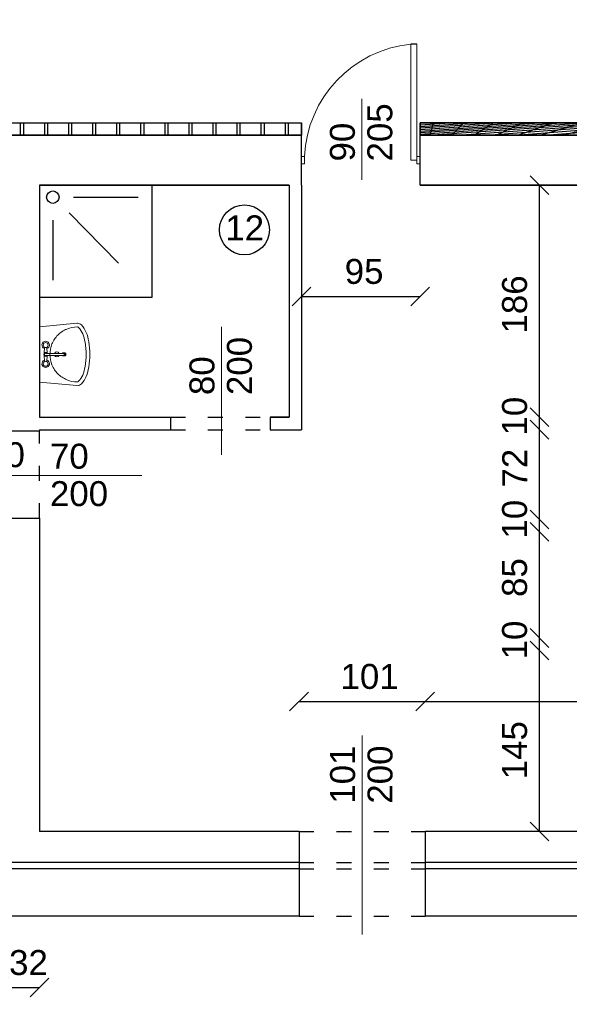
# Model space of a CAD drawing. Header units: millimetres. Extents: x 6814 to 76439, y 4251 to 11598.
# Tile 14 of 30: x 33003 to 33444, y 6493 to 7283. Entities that reach past the tile are written whole.
import ezdxf

# ---------------------------------------------------------------- set-up
doc = ezdxf.new("R2010")
doc.units = ezdxf.units.MM
doc.linetypes.add('ACAD_ISO03W100', pattern=[30, 12, -18])
doc.layers.add('R-TAB', color=1, linetype='Continuous')
doc.layers.add('wuposażenie 0.15', color=140, linetype='Continuous', lineweight=15)
doc.styles.get("Standard").update_dxf_attribs({"font": 'arial.ttf'})
doc.dimstyles.new('ISO-25', dxfattribs={"dimtxt": 2.5, "dimasz": 2.5, "dimexe": 1.25, "dimexo": 0.625, "dimtad": 1, "dimtxsty": 'Standard', "dimcen": 2.5, "dimadec": 0, "dimazin": 0, "dimtfac": 1, "dimtmove": 0, "dimatfit": 3, "dimfxl": 1, "dimarcsym": 0})
pattern_1 = [(45, (-1177824529.633136, -935732770.1530455), (-11.22532015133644, 11.22532015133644), []), (135, (-1177824529.633136, -935732770.1530455), (-11.22532015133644, -11.22532015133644), [])]

# ---------------------------------------------------------------- blocks, each defined once
blk = doc.blocks.new('_Oblique')
at = {"color": 0, "linetype": 'ByBlock', "lineweight": -2}
blk.add_line((-0.5, -0.5), (0.5, 0.5), dxfattribs=at)
blk = doc.blocks.new('*D210')
at = {"color": 0, "lineweight": -2, "transparency": 16777216}
blk.add_line((32986.97398410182, 7608.786841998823), (33018.97398410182, 7608.786841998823), dxfattribs=at)
at = {"layer": 'Defpoints', "color": 0, "transparency": 16777216}
for p in [(33018.97398410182, 7608.786841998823), (32986.97398410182, 7150.132677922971), (33018.97398410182, 7150.132677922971)]:
    blk.add_point(p, dxfattribs=at)
at = {"color": 0, "lineweight": -2, "transparency": 16777216, "xscale": 15, "yscale": 15, "zscale": 15, "rotation": 180}
blk.add_blockref('_Oblique', (32986.97398410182, 7608.786841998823), dxfattribs=at)
at = {"color": 0, "lineweight": -2, "transparency": 16777216, "xscale": 15, "yscale": 15, "zscale": 15}
blk.add_blockref('_Oblique', (33018.97398410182, 7608.786841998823), dxfattribs=at)
at = {"color": 0, "transparency": 16777216, "insert": (33008.84626064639, 7627.930625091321), "char_height": 20, "attachment_point": 5}
blk.add_mtext('32', dxfattribs=at)
blk = doc.blocks.new('*D211')
at = {"color": 0, "lineweight": -2, "transparency": 16777216}
blk.add_line((33018.97398410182, 7608.786841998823), (33218.97398410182, 7608.786841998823), dxfattribs=at)
at = {"layer": 'Defpoints', "color": 0, "transparency": 16777216}
for p in [(33218.97398410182, 7608.786841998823), (33018.97398410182, 7150.132677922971), (33218.97398410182, 7150.132677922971)]:
    blk.add_point(p, dxfattribs=at)
at = {"color": 0, "lineweight": -2, "transparency": 16777216, "xscale": 15, "yscale": 15, "zscale": 15, "rotation": 180}
blk.add_blockref('_Oblique', (33018.97398410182, 7608.786841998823), dxfattribs=at)
at = {"color": 0, "lineweight": -2, "transparency": 16777216, "xscale": 15, "yscale": 15, "zscale": 15}
blk.add_blockref('_Oblique', (33218.97398410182, 7608.786841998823), dxfattribs=at)
at = {"color": 0, "transparency": 16777216, "insert": (33113.59749303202, 7627.930625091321), "char_height": 20, "attachment_point": 5}
blk.add_mtext('200', dxfattribs=at)
blk = doc.blocks.new('*D212')
at = {"color": 0, "lineweight": -2, "transparency": 16777216}
blk.add_line((33218.97398410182, 7608.786841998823), (33228.97398410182, 7608.786841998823), dxfattribs=at)
at = {"layer": 'Defpoints', "color": 0, "transparency": 16777216}
for p in [(33228.97398410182, 7608.786841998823), (33218.97398410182, 7150.132677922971), (33228.97398410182, 7150.132677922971)]:
    blk.add_point(p, dxfattribs=at)
at = {"color": 0, "lineweight": -2, "transparency": 16777216, "xscale": 15, "yscale": 15, "zscale": 15, "rotation": 180}
blk.add_blockref('_Oblique', (33218.97398410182, 7608.786841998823), dxfattribs=at)
at = {"color": 0, "lineweight": -2, "transparency": 16777216, "xscale": 15, "yscale": 15, "zscale": 15}
blk.add_blockref('_Oblique', (33228.97398410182, 7608.786841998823), dxfattribs=at)
at = {"color": 0, "transparency": 16777216, "insert": (33226.40191898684, 7627.930625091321), "char_height": 20, "attachment_point": 5}
blk.add_mtext('10', dxfattribs=at)
blk = doc.blocks.new('*D213')
at = {"color": 0, "lineweight": -2, "transparency": 16777216}
blk.add_line((33228.97398410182, 7608.786841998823), (33850.97398410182, 7608.786841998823), dxfattribs=at)
at = {"layer": 'Defpoints', "color": 0, "transparency": 16777216}
for p in [(33850.97398410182, 7608.786841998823), (33228.97398410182, 7190.132677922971), (33850.97398410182, 7150.132677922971)]:
    blk.add_point(p, dxfattribs=at)
at = {"color": 0, "lineweight": -2, "transparency": 16777216, "xscale": 15, "yscale": 15, "zscale": 15, "rotation": 180}
blk.add_blockref('_Oblique', (33228.97398410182, 7608.786841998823), dxfattribs=at)
at = {"color": 0, "lineweight": -2, "transparency": 16777216, "xscale": 15, "yscale": 15, "zscale": 15}
blk.add_blockref('_Oblique', (33850.97398410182, 7608.786841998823), dxfattribs=at)
at = {"color": 0, "transparency": 16777216, "insert": (33536.60799227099, 7627.930625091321), "char_height": 20, "attachment_point": 5}
blk.add_mtext('622', dxfattribs=at)
blk = doc.blocks.new('*D215')
at = {"color": 0, "lineweight": -2, "transparency": 16777216}
blk.add_line((32056.97398410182, 7658.786841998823), (33900.98869047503, 7658.786841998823), dxfattribs=at)
at = {"layer": 'Defpoints', "color": 0, "transparency": 16777216}
for p in [(33900.98869047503, 7658.786841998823), (33900.98869047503, 7200.132677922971), (32056.97398410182, 7190.132677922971)]:
    blk.add_point(p, dxfattribs=at)
at = {"color": 0, "lineweight": -2, "transparency": 16777216, "xscale": 15, "yscale": 15, "zscale": 15, "rotation": 180}
blk.add_blockref('_Oblique', (32056.97398410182, 7658.786841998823), dxfattribs=at)
at = {"color": 0, "lineweight": -2, "transparency": 16777216, "xscale": 15, "yscale": 15, "zscale": 15}
blk.add_blockref('_Oblique', (33900.98869047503, 7658.786841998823), dxfattribs=at)
at = {"color": 0, "transparency": 16777216, "insert": (32933.15525827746, 7677.930625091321), "char_height": 20, "attachment_point": 5}
blk.add_mtext('1844', dxfattribs=at)
blk = doc.blocks.new('*D277')
at = {"color": 0, "lineweight": -2, "transparency": 16777216}
blk.add_line((33327.97398410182, 6736.211668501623), (33665.97398410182, 6736.211668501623), dxfattribs=at)
at = {"layer": 'Defpoints', "color": 0, "transparency": 16777216}
for p in [(33665.97398410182, 6736.211668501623), (33327.97398410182, 6632.132677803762), (33665.97398410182, 6632.132677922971)]:
    blk.add_point(p, dxfattribs=at)
at = {"color": 0, "lineweight": -2, "transparency": 16777216, "xscale": 15, "yscale": 15, "zscale": 15, "rotation": 180}
blk.add_blockref('_Oblique', (33327.97398410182, 6736.211668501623), dxfattribs=at)
at = {"color": 0, "lineweight": -2, "transparency": 16777216, "xscale": 15, "yscale": 15, "zscale": 15}
blk.add_blockref('_Oblique', (33665.97398410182, 6736.211668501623), dxfattribs=at)
at = {"color": 0, "transparency": 16777216, "insert": (33499.24173961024, 6756.201667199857), "char_height": 20, "attachment_point": 5}
blk.add_mtext('338', dxfattribs=at)
blk = doc.blocks.new('*D278')
at = {"color": 0, "lineweight": -2, "transparency": 16777216}
blk.add_line((33226.97398410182, 6736.211668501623), (33327.97398410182, 6736.211668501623), dxfattribs=at)
at = {"layer": 'Defpoints', "color": 0, "transparency": 16777216}
for p in [(33327.97398410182, 6736.211668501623), (33226.97398410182, 6632.132677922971), (33327.97398410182, 6632.132677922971)]:
    blk.add_point(p, dxfattribs=at)
at = {"color": 0, "lineweight": -2, "transparency": 16777216, "xscale": 15, "yscale": 15, "zscale": 15, "rotation": 180}
blk.add_blockref('_Oblique', (33226.97398410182, 6736.211668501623), dxfattribs=at)
at = {"color": 0, "lineweight": -2, "transparency": 16777216, "xscale": 15, "yscale": 15, "zscale": 15}
blk.add_blockref('_Oblique', (33327.97398410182, 6736.211668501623), dxfattribs=at)
at = {"color": 0, "transparency": 16777216, "insert": (33283.53511629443, 6756.201667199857), "char_height": 20, "attachment_point": 5}
blk.add_mtext('101', dxfattribs=at)
blk = doc.blocks.new('*D279')
at = {"color": 0, "lineweight": -2, "transparency": 16777216}
blk.add_line((33228.97398410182, 7060.880515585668), (33323.97398410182, 7060.880515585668), dxfattribs=at)
at = {"layer": 'Defpoints', "color": 0, "transparency": 16777216}
for p in [(33228.97398410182, 7150.132677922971), (33323.97398410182, 7150.132677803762), (33323.97398410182, 7060.880515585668)]:
    blk.add_point(p, dxfattribs=at)
at = {"color": 0, "lineweight": -2, "transparency": 16777216, "xscale": 15, "yscale": 15, "zscale": 15, "rotation": 180}
blk.add_blockref('_Oblique', (33228.97398410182, 7060.880515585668), dxfattribs=at)
at = {"color": 0, "lineweight": -2, "transparency": 16777216, "xscale": 15, "yscale": 15, "zscale": 15}
blk.add_blockref('_Oblique', (33323.97398410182, 7060.880515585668), dxfattribs=at)
at = {"color": 0, "transparency": 16777216, "insert": (33279.1295281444, 7080.870514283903), "char_height": 20, "attachment_point": 5}
blk.add_mtext('95', dxfattribs=at)
blk = doc.blocks.new('*D280')
at = {"color": 0, "lineweight": -2, "transparency": 16777216}
blk.add_line((33419.80552540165, 6964.132678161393), (33419.80552540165, 7150.132677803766), dxfattribs=at)
at = {"layer": 'Defpoints', "color": 0, "transparency": 16777216}
for p in [(33323.97398410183, 7150.132677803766), (33419.80552540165, 7150.132677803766), (33218.97398410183, 6964.132678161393)]:
    blk.add_point(p, dxfattribs=at)
at = {"color": 0, "lineweight": -2, "transparency": 16777216, "xscale": 15, "yscale": 15, "zscale": 15}
for p, rotation in [((33419.80552540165, 7150.132677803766), 90), ((33419.80552540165, 6964.132678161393), 270)]:
    blk.add_blockref('_Oblique', p, dxfattribs=dict(at, rotation=rotation))
at = {"color": 0, "transparency": 16777216, "insert": (33399.81552133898, 7054.525937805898), "char_height": 20, "attachment_point": 5, "rotation": 90}
blk.add_mtext('186', dxfattribs=at)
blk = doc.blocks.new('*D281')
at = {"color": 0, "lineweight": -2, "transparency": 16777216}
blk.add_line((33419.80552778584, 6954.132678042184), (33419.80552778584, 6964.132678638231), dxfattribs=at)
at = {"layer": 'Defpoints', "color": 0, "transparency": 16777216}
for p in [(33218.97398410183, 6964.132678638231), (33419.80552778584, 6964.132678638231), (33228.97398410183, 6954.132678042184)]:
    blk.add_point(p, dxfattribs=at)
at = {"color": 0, "lineweight": -2, "transparency": 16777216, "xscale": 15, "yscale": 15, "zscale": 15}
for p, rotation in [((33419.80552778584, 6964.132678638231), 90), ((33419.80552778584, 6954.132678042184), 270)]:
    blk.add_blockref('_Oblique', p, dxfattribs=dict(at, rotation=rotation))
at = {"color": 0, "transparency": 16777216, "insert": (33399.81552133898, 6964.989190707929), "char_height": 20, "attachment_point": 5, "rotation": 90}
blk.add_mtext('10', dxfattribs=at)
blk = doc.blocks.new('*D282')
at = {"color": 0, "lineweight": -2, "transparency": 16777216}
blk.add_line((33419.80553017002, 6882.132678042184), (33419.80553017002, 6954.132678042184), dxfattribs=at)
at = {"layer": 'Defpoints', "color": 0, "transparency": 16777216}
for p in [(33218.97398410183, 6954.132678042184), (33419.80553017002, 6954.132678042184), (32986.97398434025, 6882.132678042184)]:
    blk.add_point(p, dxfattribs=at)
at = {"color": 0, "lineweight": -2, "transparency": 16777216, "xscale": 15, "yscale": 15, "zscale": 15}
for p, rotation in [((33419.80553017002, 6954.132678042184), 90), ((33419.80553017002, 6882.132678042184), 270)]:
    blk.add_blockref('_Oblique', p, dxfattribs=dict(at, rotation=rotation))
at = {"color": 0, "transparency": 16777216, "insert": (33399.81552133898, 6923.230393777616), "char_height": 20, "attachment_point": 5, "rotation": 90}
blk.add_mtext('72', dxfattribs=at)
blk = doc.blocks.new('*D283')
at = {"color": 0, "lineweight": -2, "transparency": 16777216}
blk.add_line((33419.80553255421, 6872.132678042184), (33419.80553255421, 6882.132678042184), dxfattribs=at)
at = {"layer": 'Defpoints', "color": 0, "transparency": 16777216}
for p in [(32986.97398434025, 6882.132678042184), (33419.80553255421, 6882.132678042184), (32986.97398434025, 6872.132678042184)]:
    blk.add_point(p, dxfattribs=at)
at = {"color": 0, "lineweight": -2, "transparency": 16777216, "xscale": 15, "yscale": 15, "zscale": 15}
for p, rotation in [((33419.80553255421, 6882.132678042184), 90), ((33419.80553255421, 6872.132678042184), 270)]:
    blk.add_blockref('_Oblique', p, dxfattribs=dict(at, rotation=rotation))
at = {"color": 0, "transparency": 16777216, "insert": (33399.81552133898, 6882.399808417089), "char_height": 20, "attachment_point": 5, "rotation": 90}
blk.add_mtext('10', dxfattribs=at)
blk = doc.blocks.new('*D284')
at = {"color": 0, "lineweight": -2, "transparency": 16777216}
blk.add_line((33419.80553446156, 6787.132678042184), (33419.80553446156, 6872.132678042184), dxfattribs=at)
at = {"layer": 'Defpoints', "color": 0, "transparency": 16777216}
for p in [(32986.97398434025, 6872.132678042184), (33419.80553446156, 6872.132678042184), (32986.97398434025, 6787.132678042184)]:
    blk.add_point(p, dxfattribs=at)
at = {"color": 0, "lineweight": -2, "transparency": 16777216, "xscale": 15, "yscale": 15, "zscale": 15}
for p, rotation in [((33419.80553446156, 6872.132678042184), 90), ((33419.80553446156, 6787.132678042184), 270)]:
    blk.add_blockref('_Oblique', p, dxfattribs=dict(at, rotation=rotation))
at = {"color": 0, "transparency": 16777216, "insert": (33399.81552133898, 6835.584395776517), "char_height": 20, "attachment_point": 5, "rotation": 90}
blk.add_mtext('85', dxfattribs=at)
blk = doc.blocks.new('*D285')
at = {"color": 0, "lineweight": -2, "transparency": 16777216}
blk.add_line((33419.80553636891, 6777.132678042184), (33419.80553636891, 6787.132679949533), dxfattribs=at)
at = {"layer": 'Defpoints', "color": 0, "transparency": 16777216}
for p in [(32986.97398434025, 6787.132679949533), (33419.80553636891, 6787.132679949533), (32986.97398434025, 6777.132678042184)]:
    blk.add_point(p, dxfattribs=at)
at = {"color": 0, "lineweight": -2, "transparency": 16777216, "xscale": 15, "yscale": 15, "zscale": 15}
for p, rotation in [((33419.80553636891, 6787.132679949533), 90), ((33419.80553636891, 6777.132678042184), 270)]:
    blk.add_blockref('_Oblique', p, dxfattribs=dict(at, rotation=rotation))
at = {"color": 0, "transparency": 16777216, "insert": (33399.81552133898, 6785.517791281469), "char_height": 20, "attachment_point": 5, "rotation": 90}
blk.add_mtext('10', dxfattribs=at)
blk = doc.blocks.new('*D286')
at = {"color": 0, "lineweight": -2, "transparency": 16777216}
blk.add_line((33419.80553827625, 6632.132677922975), (33419.80553827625, 6777.132678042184), dxfattribs=at)
at = {"layer": 'Defpoints', "color": 0, "transparency": 16777216}
for p in [(32986.97398434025, 6777.132678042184), (33419.80553827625, 6777.132678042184), (32986.97398457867, 6632.132677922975)]:
    blk.add_point(p, dxfattribs=at)
at = {"color": 0, "lineweight": -2, "transparency": 16777216, "xscale": 15, "yscale": 15, "zscale": 15}
for p, rotation in [((33419.80553827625, 6777.132678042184), 90), ((33419.80553827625, 6632.132677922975), 270)]:
    blk.add_blockref('_Oblique', p, dxfattribs=dict(at, rotation=rotation))
at = {"color": 0, "transparency": 16777216, "insert": (33399.81552133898, 6697.20607305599), "char_height": 20, "attachment_point": 5, "rotation": 90}
blk.add_mtext('145', dxfattribs=at)
blk = doc.blocks.new('*D297')
at = {"color": 0, "lineweight": -2, "transparency": 16777216}
blk.add_line((32986.97398434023, 6506.854893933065), (33018.97398434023, 6506.854893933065), dxfattribs=at)
at = {"layer": 'Defpoints', "color": 0, "transparency": 16777216}
for p in [(32986.97398434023, 6632.132677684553), (33018.97398434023, 6632.132677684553), (33018.97398434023, 6506.854893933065)]:
    blk.add_point(p, dxfattribs=at)
at = {"color": 0, "lineweight": -2, "transparency": 16777216, "xscale": 15, "yscale": 15, "zscale": 15, "rotation": 180}
blk.add_blockref('_Oblique', (32986.97398434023, 6506.854893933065), dxfattribs=at)
at = {"color": 0, "lineweight": -2, "transparency": 16777216, "xscale": 15, "yscale": 15, "zscale": 15}
blk.add_blockref('_Oblique', (33018.97398434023, 6506.854893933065), dxfattribs=at)
at = {"color": 0, "transparency": 16777216, "insert": (33010.18374953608, 6526.844892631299), "char_height": 20, "attachment_point": 5}
blk.add_mtext('32', dxfattribs=at)

msp = doc.modelspace()

# ---------------------------------------------------------------- hatches: boundary and pattern name
h = msp.add_hatch()
h.set_pattern_fill('ANSI37', color=256, scale=5)
h.set_pattern_definition(pattern_1)
h.paths.add_polyline_path([(31811.97398410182, 7438.132677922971), (31811.97398410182, 7448.13267804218), (31513.97398410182, 7448.132677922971), (31513.97398410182, 7438.132677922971)])
h.paths.add_polyline_path([(32299.97398410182, 7190.132677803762), (32299.97398410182, 7200.132677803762), (32061.97398410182, 7200.13267804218), (32061.97398410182, 7448.132677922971), (31906.97398410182, 7448.132677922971), (31906.97398410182, 7438.132677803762), (32051.97398410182, 7438.132677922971), (32051.97398410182, 7190.132677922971)])
h.paths.add_polyline_path([(32917.97398410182, 7200.132677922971), (32917.97398410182, 7190.132677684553), (33228.97398410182, 7190.132677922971), (33228.97398410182, 7200.132677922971)])
h.paths.add_polyline_path([(32827.97398410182, 7190.132677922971), (32827.97398410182, 7200.132677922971), (32389.97398410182, 7200.132677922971), (32389.97398434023, 7190.132677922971)])
h = msp.add_hatch()
h.set_pattern_fill('ANSI37', color=256, scale=5)
h.set_pattern_definition(pattern_1)
h.paths.add_polyline_path([(33900.98869047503, 7200.132677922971), (33323.97398410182, 7200.132677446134), (33323.97398410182, 7190.132677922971), (33890.97398410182, 7190.132677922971), (33900.97398410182, 5670.132677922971), (33860.97398410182, 5670.132677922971), (33860.97398410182, 5660.132677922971), (33910.97188220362, 5660.456862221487)])

# ---------------------------------------------------------------- linework, layer by layer
at = {"lineweight": 20}
for p, q in [((33316.47398410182, 7263.132677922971), (33316.47398410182, 7170.132677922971)), ((33321.47398410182, 7173.132677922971), (33321.47398410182, 7263.132677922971)), ((33277.31775532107, 7219.276369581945), (33277.31775532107, 7154.364861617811)), ((33231.47398410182, 7173.132677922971), (33228.97398410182, 7173.132677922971)), ((33231.47398410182, 7167.132677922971), (33228.97398410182, 7167.132677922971)), ((33231.47398410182, 7170.132677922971), (33231.47398410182, 7173.132677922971)), ((33231.47398410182, 7170.132677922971), (33231.47398410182, 7167.132677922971)), ((33321.47398410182, 7170.132677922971), (33316.47398410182, 7170.132677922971)), ((33321.47398410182, 7170.132677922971), (33321.47398410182, 7173.132677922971)), ((33321.47398410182, 7173.132677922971), (33323.97398410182, 7173.132677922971)), ((33321.47398410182, 7170.132677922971), (33321.47398410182, 7167.132677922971)), ((33321.47398410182, 7167.132677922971), (33323.97398410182, 7167.132677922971)), ((33164.79945454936, 7036.462592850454), (33164.79945454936, 6934.045493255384)), ((33100.9189499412, 6917.276437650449), (32977.46817670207, 6917.276437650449)), ((33277.47398410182, 6708.902991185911), (33277.47398410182, 6549.522307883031))]:
    msp.add_line(p, q, dxfattribs=at)
for p, q in [((33321.47398410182, 7263.132677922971), (33316.47398410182, 7263.132677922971)), ((32917.9739838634, 7190.132677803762), (33228.97398410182, 7190.132677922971)), ((33323.97398410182, 7190.132677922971), (33890.97398410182, 7190.132677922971)), ((33018.97398410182, 7150.132677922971), (33218.97398410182, 7150.132677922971)), ((33018.97398410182, 7150.132677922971), (33018.97398410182, 6964.132677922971)), ((33018.97398410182, 7150.132677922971), (33108.97398410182, 7150.132677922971)), ((33108.97398410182, 7150.132677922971), (33108.97398410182, 7060.132677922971)), ((33323.97398410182, 7150.132677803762), (33850.97398410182, 7150.132677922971)), ((33046.22273359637, 7140.469667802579), (33098.13420877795, 7140.469667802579)), ((33042.69650826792, 7127.878346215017), (33082.35587487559, 7087.709851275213)), ((33029.65525088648, 7122.135050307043), (33029.65525088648, 7073.978790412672)), ((33108.97398410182, 7060.132677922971), (33018.97398410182, 7060.132677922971)), ((33218.97398410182, 6964.13267804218), (33203.97398410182, 6964.13267804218)), ((33018.97398410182, 6954.132677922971), (33018.97398410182, 6953.13267804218)), ((33018.97398410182, 6883.13267804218), (33018.97398410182, 6882.132677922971))]:
    msp.add_line(p, q)
at = {"lineweight": 30}
for p, q in [((32917.9739838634, 7200.13267804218), (33228.97398434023, 7200.132677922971)), ((33228.97398410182, 7190.132677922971), (33228.97398410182, 7200.132677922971)), ((33323.97398410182, 7200.132677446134), (33900.98869047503, 7200.132677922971)), ((33323.97398410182, 7190.132677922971), (33323.97398410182, 7200.132677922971)), ((33228.97398410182, 7190.132677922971), (32917.9739838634, 7190.132677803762)), ((33228.97398410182, 7150.132677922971), (33228.97398410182, 7190.132677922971)), ((33890.97398410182, 7190.132677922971), (33323.97398410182, 7190.132677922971)), ((33323.97398410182, 7150.132677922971), (33323.97398410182, 7190.132677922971)), ((33218.97398410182, 7150.132677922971), (33018.97398410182, 7150.132677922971)), ((33018.97398410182, 7150.132677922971), (33018.97398410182, 6964.132677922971)), ((33218.97398410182, 7150.132677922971), (33218.97398410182, 6964.13267816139)), ((33228.97398410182, 7150.132677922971), (33228.97398410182, 6954.13267804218)), ((33850.97398410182, 7150.132677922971), (33323.97398410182, 7150.132677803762)), ((33018.97398410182, 6964.132677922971), (33123.97398410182, 6964.132677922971)), ((33123.97398410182, 6964.13267804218), (33123.97398410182, 6954.13267816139)), ((33203.97398410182, 6964.132677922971), (33218.97398410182, 6964.13267804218)), ((33203.97398410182, 6964.13267804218), (33203.97398410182, 6954.13267816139)), ((33018.97398410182, 6954.132677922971), (33018.97398410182, 6953.13267804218)), ((33018.97398410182, 6954.132677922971), (33123.97398410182, 6954.132677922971)), ((33203.97398410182, 6954.132677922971), (33228.97398410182, 6954.13267804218)), ((32986.97398410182, 6953.13267804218), (33018.97398410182, 6953.13267804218)), ((32986.97398410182, 6883.13267804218), (33018.97398410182, 6883.13267804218)), ((33018.97398410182, 6883.13267804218), (33018.97398434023, 6632.132677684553)), ((33226.97398410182, 6632.132677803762), (33018.97398457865, 6632.132677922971)), ((33226.97398410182, 6632.132677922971), (33226.97398410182, 6564.132677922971)), ((33665.97398410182, 6632.132677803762), (33327.97398410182, 6632.132677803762)), ((33327.97398410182, 6632.132677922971), (33327.97398410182, 6564.132677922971)), ((33226.97398410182, 6607.132677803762), (32684.97398410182, 6607.132677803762)), ((33665.97398410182, 6607.132677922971), (33327.97398410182, 6607.132677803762)), ((33226.97398410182, 6602.132677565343), (32684.97398410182, 6602.132677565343)), ((33665.97398410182, 6602.132677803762), (33327.97398410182, 6602.132677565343)), ((33226.97398410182, 6564.132677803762), (32684.97398410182, 6564.132677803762)), ((33665.97398410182, 6564.132677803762), (33327.97398410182, 6564.132677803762))]:
    msp.add_line(p, q, dxfattribs=at)
at = {"linetype": 'ACAD_ISO03W100', "lineweight": 30}
for p, q in [((33123.97398410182, 6964.132677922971), (33203.97398410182, 6964.132677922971)), ((33123.97398410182, 6954.13267816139), (33203.97398410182, 6954.13267816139)), ((33018.97398410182, 6883.13267804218), (33018.97398410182, 6953.13267804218)), ((33226.97398410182, 6632.132677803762), (33327.97398410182, 6632.132677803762)), ((33226.97398410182, 6607.132677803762), (33327.97398410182, 6607.132677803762)), ((33226.97398410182, 6602.132677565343), (33327.97398410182, 6602.132677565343)), ((33226.97398410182, 6564.132677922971), (33327.97398410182, 6564.132677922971))]:
    msp.add_line(p, q, dxfattribs=at)
for points in [[(32917.97398410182, 7200.132677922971), (33228.97398410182, 7200.132677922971), (33228.97398410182, 7190.132677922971), (32917.97398410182, 7190.132677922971)], [(33323.97398410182, 7200.132677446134), (33323.97398410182, 7190.132677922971), (33890.97398410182, 7190.132677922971), (33900.97398410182, 5670.132677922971), (33860.97398410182, 5670.132677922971), (33860.97398410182, 5660.132677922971), (33910.97188220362, 5660.456862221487), (33900.98869047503, 7200.132677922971), (33323.97398410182, 7200.132677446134), (33323.97398410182, 7190.132677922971)]]:
    msp.add_lwpolyline(points)
for centre, radius in [((33029.65525088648, 7140.469667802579), 5), ((33183.19654188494, 7114.275736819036), 20)]:
    msp.add_circle(centre, radius)
at = {"lineweight": 20}
msp.add_arc((33325.86427102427, 7169.125184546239), 94.47532111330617, 95.70428006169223, 177.5688776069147, dxfattribs=at)
at = {"layer": 'wuposażenie 0.15', "color": 0}
for p, q in [((33023.10426531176, 7020.156811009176), (33022.74044976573, 7015.305936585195)), ((33024.84921465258, 7020.156811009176), (33025.21303019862, 7015.305936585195)), ((33023.10426531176, 7008.756137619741), (33022.74044976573, 7013.607012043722)), ((33025.21303019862, 7013.607012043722), (33024.84921465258, 7008.756137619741)), ((33038.17686901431, 7015.706474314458), (33039.05686889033, 7015.706474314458))]:
    msp.add_line(p, q, dxfattribs=at)
for points in [[(33048.93361721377, 6989.475071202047), (33018.97398410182, 6992.215628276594), (33018.97398410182, 7036.697320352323), (33048.93361721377, 7039.43787742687, -0.02280923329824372), (33049.34106717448, 7039.456474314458, -0.2034527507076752), (33052.55854926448, 7038.090730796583, -0.09716323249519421), (33056.41213498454, 7032.134143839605, -0.05413092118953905), (33058.50230179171, 7024.650281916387, -0.04107152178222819), (33059.34106717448, 7014.456474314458, -0.04107152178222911), (33058.50230179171, 7004.26266671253, -0.05413092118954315), (33056.41213498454, 6996.778804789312, -0.09716323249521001), (33052.55854926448, 6990.822217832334, -0.2034527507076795), (33049.34106717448, 6989.456474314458, -0.2034527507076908)], [(33049.20690117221, 7036.450350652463, -0.02280923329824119), (33049.34106717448, 7036.456474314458, -0.2034527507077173), (33050.40052638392, 7036.006759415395, -0.09716323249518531), (33053.62670479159, 7031.019971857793, -0.05413092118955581), (33055.54265055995, 7024.159910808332, -0.04107152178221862), (33056.34106717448, 7014.456474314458, -0.04107152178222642), (33055.54265055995, 7004.753037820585, -0.05413092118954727), (33053.62670479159, 6997.892976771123, -0.09716323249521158), (33050.40052638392, 6992.906189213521, -0.2034527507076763), (33049.34106717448, 6992.456474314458, -0.0984914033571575), (33040.92203150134, 6994.131124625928, -0.098491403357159), (33033.78471789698, 6998.900125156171, -0.09849140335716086), (33029.01571736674, 7006.037438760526, -0.09849140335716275), (33027.34106717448, 7014.456474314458, -0.09849140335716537), (33029.01571736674, 7022.875509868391, -0.09849140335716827), (33033.78471789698, 7030.012823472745, -0.09849140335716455), (33040.92203150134, 7034.781824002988, -0.09849140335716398), (33049.34106717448, 7036.456474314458)], [(33038.45885763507, 7015.246861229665, 0.1045459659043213), (33038.17686901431, 7015.3064743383), (33023.97673998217, 7015.3064743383, 0.9999999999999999), (33023.97673998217, 7013.606474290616), (33038.17686901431, 7013.606474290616, 0.1045459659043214), (33038.45885763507, 7013.666087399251)], [(33037.31907639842, 7013.606474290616, 0.009141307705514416), (33037.34964523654, 7013.572590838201, 0.1007964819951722), (33037.73299298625, 7013.300310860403, 0.1045459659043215), (33038.17686901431, 7013.206474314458, 0.1045459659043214), (33038.62074480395, 7013.300310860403)], [(33038.62074480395, 7015.612637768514, 0.1045459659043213), (33038.17686901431, 7015.706474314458, 0.1045459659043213), (33037.73299298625, 7015.612637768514, 0.1007964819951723), (33037.34964523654, 7015.340357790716)], [(33038.17686901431, 7013.206474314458), (33039.05686889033, 7013.206474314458, 0.1045459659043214), (33039.50074491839, 7013.300310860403, 0.1007964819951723), (33039.8840926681, 7013.572590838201, 0.09591071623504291), (33040.13655481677, 7013.974326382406, 0.09272044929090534), (33040.22673998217, 7014.456474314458, 0.09272044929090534), (33040.13655481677, 7014.938622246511, 0.09591071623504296), (33039.8840926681, 7015.340357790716, 0.1007964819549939), (33039.50074491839, 7015.612637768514)], [(33039.34673986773, 7014.456474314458, 0.09272044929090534), (33039.25655470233, 7014.938622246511, 0.09591071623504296), (33039.00409255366, 7015.340357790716, 0.1007964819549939), (33038.62074480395, 7015.612637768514)], [(33038.62074480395, 7013.300310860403, 0.1007964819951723), (33039.00409255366, 7013.572590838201, 0.09591071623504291), (33039.25655470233, 7013.974326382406)]]:
    msp.add_lwpolyline(points, format="xyb", dxfattribs=at)
for centre in [(33023.97673998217, 7021.956474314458), (33023.97673998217, 7006.956474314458)]:
    msp.add_circle(centre, 1.999999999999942, dxfattribs=at)
for centre, radius, start, end in [((33023.97673998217, 7021.956474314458), 2.999999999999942, 288.4795441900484, 251.5204558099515), ((33023.97673998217, 7006.956474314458), 2.999999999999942, 108.4795441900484, 71.52045580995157), ((33023.97673998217, 7014.456474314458), 1.499999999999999, 34.51810879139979, 325.4818912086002), ((33032.84106717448, 7014.456474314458), 1.999999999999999, 25.15066144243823, 154.8493385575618), ((33032.84106717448, 7014.456474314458), 1.999999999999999, 205.1506614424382, 334.8493385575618), ((33038.26094160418, 7014.487478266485), 1.248144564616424, 136.8965533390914, 138.9915136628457), ((33038.14395866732, 7014.535361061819), 0.7780705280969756, 43.10344666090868, 66.12654822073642), ((33038.14395866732, 7014.377587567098), 0.7780705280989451, 293.8734517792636, 316.8965533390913), ((33038.09279618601, 7014.487478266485), 0.8481445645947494, 21.1893707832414, 43.10344666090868), ((33038.09279618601, 7014.425470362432), 0.8481445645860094, 316.8965533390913, 338.8106292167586), ((33038.01281938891, 7014.456474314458), 0.933920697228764, 0, 21.1893707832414), ((33038.01281938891, 7014.456474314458), 0.9339206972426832, 338.8106292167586, 0), ((33039.05686889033, 7014.609720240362), 1.096754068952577, 66.12654822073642, 90), ((33038.01281938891, 7014.456474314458), 1.333920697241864, 338.8106292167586, 0)]:
    msp.add_arc(centre, radius, start, end, dxfattribs=at)

# ---------------------------------------------------------------- texts
at = {"lineweight": 20, "char_height": 20, "attachment_point": 1, "rotation": 90}
for s, insert in [('205', (33281.72863755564, 7169.126726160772)), ('90', (33251.71917591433, 7169.126726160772)), ('\\pt20;200', (33169.21033678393, 6981.87369109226)), ('80', (33139.20087514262, 6981.87369109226)), ('\\pt0;101', (33251.87540469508, 6654.314089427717)), ('\\pt20;200', (33281.88486633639, 6654.314089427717))]:
    msp.add_mtext_dynamic_manual_height_columns(s, width=37.211574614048, gutter_width=12.5, heights=[0], dxfattribs=dict(at, insert=insert))
at = {"insert": (33167.93800912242, 7125.899630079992), "char_height": 20, "attachment_point": 1}
msp.add_mtext_dynamic_manual_height_columns('12', width=68.36028754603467, gutter_width=12.5, heights=[0], dxfattribs=at)
at = {"lineweight": 20, "char_height": 20, "attachment_point": 1}
for s, insert in [('\\pi-30.02996;2x17,50\\P\\pi4.03553;25', (32937.96633086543, 6944.085518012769)), ('70', (33027.37322650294, 6942.875017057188)), ('200', (33027.37322650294, 6912.865555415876))]:
    msp.add_mtext_dynamic_manual_height_columns(s, width=37.211574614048, gutter_width=12.5, heights=[0], dxfattribs=dict(at, insert=insert))
at = {"layer": 'R-TAB', "color": 0, "ltscale": 24, "insert": (15544.92325592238, 7273.176980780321), "char_height": 30, "width": 2065.84350681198, "attachment_point": 1}
msp.add_mtext('\\pi772.57046;ELEWACJA POŁUDNIOWA', dxfattribs=at)

# ---------------------------------------------------------------- dimensions: what is measured, and where the dimension line sits
for base, p1, p2, override, picture, middle in [((33900.98869047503, 7658.786841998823), (32056.97398410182, 7190.132677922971), (33900.98869047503, 7200.132677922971), {"dimtxt": 20, "dimasz": 15, "dimdec": 0, "dimblk1": 'Oblique', "dimblk2": 'Oblique', "dimsah": 1, "dimse1": 1, "dimse2": 1, "dimtmove": 2}, '*D215', (32933.15525827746, 7677.930625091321)), ((33018.97398410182, 7608.786841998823), (32986.97398410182, 7150.132677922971), (33018.97398410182, 7150.132677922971), {"dimtxt": 20, "dimasz": 15, "dimblk1": 'Oblique', "dimblk2": 'Oblique', "dimsah": 1, "dimse1": 1, "dimse2": 1, "dimtmove": 2}, '*D210', (33008.84626064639, 7627.930625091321)), ((33218.97398410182, 7608.786841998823), (33018.97398410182, 7150.132677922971), (33218.97398410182, 7150.132677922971), {"dimtxt": 20, "dimasz": 15, "dimblk1": 'Oblique', "dimblk2": 'Oblique', "dimsah": 1, "dimse1": 1, "dimse2": 1, "dimtmove": 2}, '*D211', (33113.59749303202, 7627.930625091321)), ((33228.97398410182, 7608.786841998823), (33218.97398410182, 7150.132677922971), (33228.97398410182, 7150.132677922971), {"dimtxt": 20, "dimasz": 15, "dimblk1": 'Oblique', "dimblk2": 'Oblique', "dimsah": 1, "dimse1": 1, "dimse2": 1, "dimtmove": 2}, '*D212', (33226.40191898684, 7627.930625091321)), ((33850.97398410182, 7608.786841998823), (33228.97398410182, 7190.132677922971), (33850.97398410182, 7150.132677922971), {"dimtxt": 20, "dimasz": 15, "dimblk1": 'Oblique', "dimblk2": 'Oblique', "dimsah": 1, "dimse1": 1, "dimse2": 1, "dimtmove": 2}, '*D213', (33536.60799227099, 7627.930625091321)), ((33323.97398410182, 7060.880515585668), (33228.97398410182, 7150.132677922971), (33323.97398410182, 7150.132677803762), {"dimtxt": 20, "dimasz": 15, "dimblk1": 'Oblique', "dimblk2": 'Oblique', "dimsah": 1, "dimse1": 1, "dimse2": 1, "dimtmove": 2}, '*D279', (33279.1295281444, 7080.870514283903)), ((33327.97398410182, 6736.211668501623), (33226.97398410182, 6632.132677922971), (33327.97398410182, 6632.132677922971), {"dimtxt": 20, "dimasz": 15, "dimblk1": 'Oblique', "dimblk2": 'Oblique', "dimsah": 1, "dimse1": 1, "dimse2": 1, "dimtmove": 2}, '*D278', (33283.53511629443, 6756.201667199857)), ((33665.97398410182, 6736.211668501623), (33327.97398410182, 6632.132677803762), (33665.97398410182, 6632.132677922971), {"dimtxt": 20, "dimasz": 15, "dimblk1": 'Oblique', "dimblk2": 'Oblique', "dimsah": 1, "dimse1": 1, "dimse2": 1, "dimtmove": 2}, '*D277', (33499.24173961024, 6756.201667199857)), ((33018.97398434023, 6506.854893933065), (32986.97398434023, 6632.132677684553), (33018.97398434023, 6632.132677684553), {"dimtxt": 20, "dimasz": 15, "dimblk1": 'Oblique', "dimblk2": 'Oblique', "dimsah": 1, "dimse1": 1, "dimse2": 1, "dimtmove": 2}, '*D297', (33010.18374953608, 6526.844892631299))]:
    dim = msp.add_linear_dim(base=base, p1=p1, p2=p2, dimstyle='ISO-25', override=override)
    dim.commit()
    dim.dimension.update_dxf_attribs({"geometry": picture, "text_midpoint": middle, "dimtype": 160})
for base, p1, p2, picture, middle in [((33419.80552540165, 7150.132677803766), (33218.97398410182, 6964.13267816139), (33323.97398410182, 7150.132677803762), '*D280', (33399.81552133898, 7054.525937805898)), ((33419.80552778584, 6964.132678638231), (33228.97398410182, 6954.13267804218), (33218.97398410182, 6964.132678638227), '*D281', (33399.81552133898, 6964.989190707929)), ((33419.80553017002, 6954.132678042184), (32986.97398434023, 6882.13267804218), (33218.97398410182, 6954.13267804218), '*D282', (33399.81552133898, 6923.230393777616)), ((33419.80553255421, 6882.132678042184), (32986.97398434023, 6872.13267804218), (32986.97398434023, 6882.13267804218), '*D283', (33399.81552133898, 6882.399808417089)), ((33419.80553446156, 6872.132678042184), (32986.97398434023, 6787.13267804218), (32986.97398434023, 6872.13267804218), '*D284', (33399.81552133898, 6835.584395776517)), ((33419.80553636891, 6787.132679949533), (32986.97398434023, 6777.13267804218), (32986.97398434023, 6787.132679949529), '*D285', (33399.81552133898, 6785.517791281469)), ((33419.80553827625, 6777.132678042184), (32986.97398457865, 6632.132677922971), (32986.97398434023, 6777.13267804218), '*D286', (33399.81552133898, 6697.20607305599))]:
    dim = msp.add_linear_dim(base=base, p1=p1, p2=p2, angle=90, dimstyle='ISO-25', override={"dimtxt": 20, "dimasz": 15, "dimblk1": 'Oblique', "dimblk2": 'Oblique', "dimsah": 1, "dimse1": 1, "dimse2": 1, "dimtmove": 2})
    dim.commit()
    dim.dimension.update_dxf_attribs({"geometry": picture, "text_midpoint": middle, "dimtype": 160})

doc.saveas('drawing.dxf')
